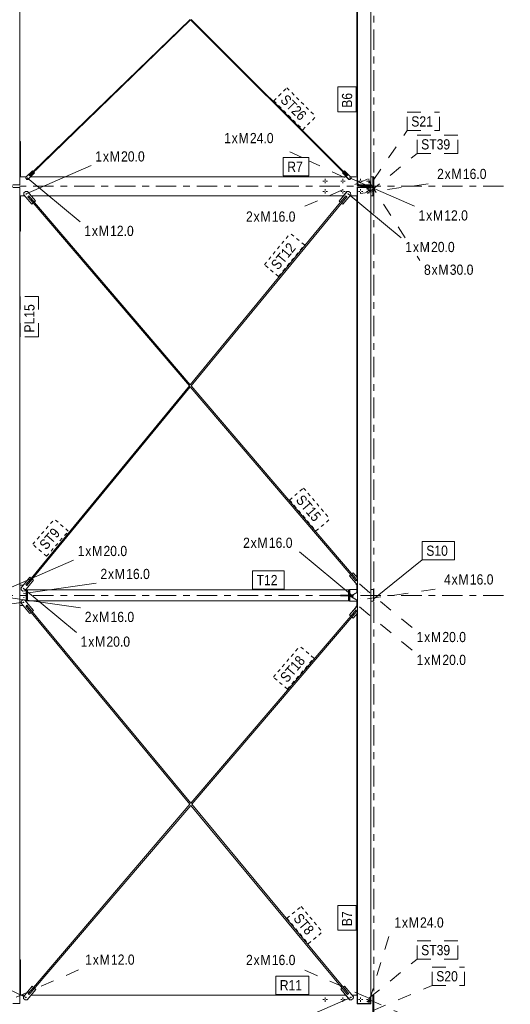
# Model space of a CAD drawing. Header units: millimetres. Extents: x -54 to 556, y -102 to 998.
# Tile 33 of 34: x 368 to 440, y 710 to 854. Entities that reach past the tile are written whole.
import ezdxf

# ---------------------------------------------------------------- set-up
doc = ezdxf.new("R2010")
doc.units = ezdxf.units.MM
for name, pattern in [('XKITLINE00', [0]), ('XKITLINE02', [4, 2, -2]), ('XKITLINE03', [6, 3, -1, 1, -1]), ('XKITLINE04', [3, 0.5, -0.5, 0.5, -0.5, 0.5, -0.5])]:
    doc.linetypes.add(name, pattern=pattern)
for name, color, linetype, lineweight in [('Element', 2, 'Continuous', 0), ('Spoina', 1, 'Continuous', 0), ('Znak elementu', 2, 'Continuous', 0), ('Znak śruby', 4, 'Continuous', 0), ('Śruba', 3, 'Continuous', 0)]:
    doc.layers.add(name, color=color, linetype=linetype, lineweight=lineweight)
doc.styles.add('ARIAL', font='ARIAL.TTF')

msp = doc.modelspace()

# ---------------------------------------------------------------- hatches: boundary and pattern name
at = {"layer": 'Śruba'}
for points in [[(369.07, 831.23), (369.07, 831.24), (369.07, 831.25), (369.07, 831.25), (369.08, 831.26), (369.08, 831.26), (369.08, 831.27), (369.09, 831.28), (369.09, 831.28), (369.1, 831.28), (369.11, 831.29), (369.11, 831.29), (369.12, 831.29), (369.12, 831.29), (369.13, 831.3), (369.14, 831.3), (369.14, 831.3), (369.15, 831.29), (369.16, 831.29), (369.16, 831.29), (369.17, 831.29), (369.18, 831.28), (369.18, 831.28), (369.19, 831.28), (369.19, 831.27), (369.2, 831.26), (369.2, 831.26), (369.2, 831.25), (369.21, 831.25), (369.21, 831.24), (369.21, 831.23), (369.21, 831.23), (369.21, 831.22), (369.21, 831.21), (369.21, 831.21), (369.2, 831.2), (369.2, 831.19), (369.2, 831.19), (369.19, 831.18), (369.19, 831.18), (369.18, 831.17), (369.18, 831.17), (369.17, 831.16), (369.16, 831.16), (369.16, 831.16), (369.15, 831.16), (369.14, 831.16), (369.14, 831.16), (369.13, 831.16), (369.12, 831.16), (369.12, 831.16), (369.11, 831.16), (369.11, 831.16), (369.1, 831.17), (369.09, 831.17), (369.09, 831.18), (369.08, 831.18), (369.08, 831.19), (369.08, 831.19), (369.07, 831.2), (369.07, 831.21), (369.07, 831.21), (369.07, 831.22), (369.07, 831.23)], [(416.34, 831.23), (416.34, 831.24), (416.35, 831.24), (416.35, 831.25), (416.35, 831.26), (416.35, 831.26), (416.36, 831.27), (416.36, 831.27), (416.37, 831.28), (416.37, 831.28), (416.38, 831.29), (416.39, 831.29), (416.39, 831.29), (416.4, 831.29), (416.41, 831.29), (416.41, 831.29), (416.42, 831.29), (416.43, 831.29), (416.43, 831.29), (416.44, 831.29), (416.45, 831.29), (416.45, 831.28), (416.46, 831.28), (416.46, 831.27), (416.47, 831.27), (416.47, 831.26), (416.47, 831.26), (416.48, 831.25), (416.48, 831.24), (416.48, 831.24), (416.48, 831.23), (416.48, 831.22), (416.48, 831.22), (416.48, 831.21), (416.48, 831.2), (416.48, 831.2), (416.47, 831.19), (416.47, 831.18), (416.47, 831.18), (416.46, 831.17), (416.46, 831.17), (416.45, 831.17), (416.45, 831.16), (416.44, 831.16), (416.43, 831.16), (416.43, 831.15), (416.42, 831.15), (416.41, 831.15), (416.41, 831.15), (416.4, 831.15), (416.39, 831.16), (416.39, 831.16), (416.38, 831.16), (416.37, 831.17), (416.37, 831.17), (416.36, 831.17), (416.36, 831.18), (416.35, 831.18), (416.35, 831.19), (416.35, 831.2), (416.35, 831.2), (416.34, 831.21), (416.34, 831.22), (416.34, 831.22)], [(368.89, 828.88), (368.9, 828.89), (368.9, 828.9), (368.9, 828.91), (368.91, 828.92), (368.91, 828.93), (368.92, 828.94), (368.93, 828.94), (368.93, 828.95), (368.94, 828.96), (368.95, 828.96), (368.96, 828.97), (368.97, 828.97), (368.98, 828.97), (368.99, 828.98), (369, 828.98), (369.01, 828.98), (369.03, 828.97), (369.04, 828.97), (369.05, 828.97), (369.06, 828.96), (369.06, 828.96), (369.07, 828.95), (369.08, 828.94), (369.09, 828.94), (369.09, 828.93), (369.1, 828.92), (369.11, 828.91), (369.11, 828.9), (369.11, 828.89), (369.11, 828.88), (369.11, 828.87), (369.11, 828.86), (369.11, 828.84), (369.11, 828.83), (369.11, 828.82), (369.1, 828.81), (369.09, 828.8), (369.09, 828.8), (369.08, 828.79), (369.07, 828.78), (369.06, 828.77), (369.06, 828.77), (369.05, 828.76), (369.04, 828.76), (369.03, 828.76), (369.01, 828.76), (369, 828.76), (368.99, 828.76), (368.98, 828.76), (368.97, 828.76), (368.96, 828.76), (368.95, 828.77), (368.94, 828.77), (368.93, 828.78), (368.93, 828.79), (368.92, 828.8), (368.91, 828.8), (368.91, 828.81), (368.9, 828.82), (368.9, 828.83), (368.9, 828.84), (368.89, 828.86), (368.89, 828.87)], [(416.11, 828.88), (416.11, 828.89), (416.12, 828.9), (416.12, 828.91), (416.12, 828.92), (416.13, 828.93), (416.14, 828.94), (416.14, 828.95), (416.15, 828.96), (416.16, 828.96), (416.17, 828.97), (416.18, 828.97), (416.19, 828.98), (416.2, 828.98), (416.21, 828.98), (416.22, 828.98), (416.23, 828.98), (416.24, 828.98), (416.25, 828.98), (416.26, 828.97), (416.27, 828.97), (416.28, 828.96), (416.29, 828.96), (416.3, 828.95), (416.31, 828.94), (416.31, 828.93), (416.32, 828.92), (416.32, 828.91), (416.33, 828.9), (416.33, 828.89), (416.33, 828.88), (416.33, 828.87), (416.33, 828.86), (416.33, 828.85), (416.33, 828.84), (416.32, 828.83), (416.32, 828.82), (416.31, 828.81), (416.31, 828.8), (416.3, 828.79), (416.29, 828.79), (416.28, 828.78), (416.27, 828.77), (416.26, 828.77), (416.25, 828.76), (416.24, 828.76), (416.23, 828.76), (416.22, 828.76), (416.21, 828.76), (416.2, 828.76), (416.19, 828.76), (416.18, 828.77), (416.17, 828.77), (416.16, 828.78), (416.15, 828.79), (416.14, 828.79), (416.14, 828.8), (416.13, 828.81), (416.12, 828.82), (416.12, 828.83), (416.12, 828.84), (416.11, 828.85), (416.11, 828.86), (416.11, 828.87)], [(368.49, 771.02), (368.49, 771.03), (368.5, 771.04), (368.5, 771.05), (368.5, 771.06), (368.51, 771.07), (368.52, 771.08), (368.52, 771.09), (368.53, 771.1), (368.54, 771.1), (368.55, 771.11), (368.56, 771.11), (368.57, 771.12), (368.58, 771.12), (368.59, 771.12), (368.6, 771.12), (368.61, 771.12), (368.62, 771.12), (368.63, 771.12), (368.64, 771.11), (368.65, 771.11), (368.66, 771.1), (368.67, 771.1), (368.68, 771.09), (368.69, 771.08), (368.69, 771.07), (368.7, 771.06), (368.7, 771.05), (368.71, 771.04), (368.71, 771.03), (368.71, 771.02), (368.71, 771.01), (368.71, 771), (368.71, 770.99), (368.71, 770.98), (368.7, 770.97), (368.7, 770.96), (368.69, 770.95), (368.69, 770.94), (368.68, 770.93), (368.67, 770.93), (368.66, 770.92), (368.65, 770.91), (368.64, 770.91), (368.63, 770.91), (368.62, 770.9), (368.61, 770.9), (368.6, 770.9), (368.59, 770.9), (368.58, 770.9), (368.57, 770.91), (368.56, 770.91), (368.55, 770.91), (368.54, 770.92), (368.53, 770.93), (368.52, 770.93), (368.52, 770.94), (368.51, 770.95), (368.5, 770.96), (368.5, 770.97), (368.5, 770.98), (368.49, 770.99), (368.49, 771), (368.49, 771.01)], [(368.56, 770.31), (368.56, 770.32), (368.56, 770.33), (368.57, 770.33), (368.57, 770.34), (368.57, 770.35), (368.58, 770.36), (368.59, 770.36), (368.59, 770.37), (368.6, 770.37), (368.61, 770.38), (368.61, 770.38), (368.62, 770.39), (368.63, 770.39), (368.64, 770.39), (368.65, 770.39), (368.66, 770.39), (368.67, 770.39), (368.67, 770.39), (368.68, 770.38), (368.69, 770.38), (368.7, 770.37), (368.71, 770.37), (368.71, 770.36), (368.72, 770.36), (368.72, 770.35), (368.73, 770.34), (368.73, 770.33), (368.73, 770.33), (368.74, 770.32), (368.74, 770.31), (368.74, 770.3), (368.74, 770.29), (368.74, 770.28), (368.73, 770.27), (368.73, 770.27), (368.73, 770.26), (368.72, 770.25), (368.72, 770.24), (368.71, 770.24), (368.71, 770.23), (368.7, 770.23), (368.69, 770.22), (368.68, 770.22), (368.67, 770.21), (368.67, 770.21), (368.66, 770.21), (368.65, 770.21), (368.64, 770.21), (368.63, 770.21), (368.62, 770.21), (368.61, 770.22), (368.61, 770.22), (368.6, 770.23), (368.59, 770.23), (368.59, 770.24), (368.58, 770.24), (368.57, 770.25), (368.57, 770.26), (368.57, 770.27), (368.56, 770.27), (368.56, 770.28), (368.56, 770.29), (368.56, 770.3)], [(368.56, 769.71), (368.56, 769.72), (368.56, 769.73), (368.57, 769.73), (368.57, 769.74), (368.57, 769.75), (368.58, 769.76), (368.59, 769.76), (368.59, 769.77), (368.6, 769.77), (368.61, 769.78), (368.61, 769.78), (368.62, 769.79), (368.63, 769.79), (368.64, 769.79), (368.65, 769.79), (368.66, 769.79), (368.67, 769.79), (368.67, 769.79), (368.68, 769.78), (368.69, 769.78), (368.7, 769.77), (368.71, 769.77), (368.71, 769.76), (368.72, 769.76), (368.72, 769.75), (368.73, 769.74), (368.73, 769.73), (368.73, 769.73), (368.74, 769.72), (368.74, 769.71), (368.74, 769.7), (368.74, 769.69), (368.74, 769.68), (368.73, 769.67), (368.73, 769.67), (368.73, 769.66), (368.72, 769.65), (368.72, 769.64), (368.71, 769.64), (368.71, 769.63), (368.7, 769.63), (368.69, 769.62), (368.68, 769.62), (368.67, 769.61), (368.67, 769.61), (368.66, 769.61), (368.65, 769.61), (368.64, 769.61), (368.63, 769.61), (368.62, 769.61), (368.61, 769.62), (368.61, 769.62), (368.6, 769.63), (368.59, 769.63), (368.59, 769.64), (368.58, 769.64), (368.57, 769.65), (368.57, 769.66), (368.57, 769.67), (368.56, 769.67), (368.56, 769.68), (368.56, 769.69), (368.56, 769.7)], [(416.74, 770.06), (416.93, 770.06), (416.93, 769.94), (416.74, 769.94)], [(416.74, 769.94), (416.93, 769.94), (416.93, 769.82), (416.74, 769.82)], [(416.76, 770.06), (416.94, 770.06), (416.94, 769.94), (416.76, 769.94)], [(416.76, 769.94), (416.94, 769.94), (416.94, 769.82), (416.76, 769.82)], [(368.49, 769), (368.49, 769.01), (368.49, 769.02), (368.5, 769.03), (368.5, 769.04), (368.51, 769.05), (368.51, 769.06), (368.52, 769.07), (368.53, 769.07), (368.54, 769.08), (368.55, 769.09), (368.56, 769.09), (368.57, 769.09), (368.58, 769.1), (368.59, 769.1), (368.6, 769.1), (368.61, 769.1), (368.62, 769.1), (368.63, 769.09), (368.64, 769.09), (368.65, 769.09), (368.66, 769.08), (368.67, 769.07), (368.68, 769.07), (368.68, 769.06), (368.69, 769.05), (368.7, 769.04), (368.7, 769.03), (368.7, 769.02), (368.71, 769.01), (368.71, 769), (368.71, 768.99), (368.71, 768.98), (368.71, 768.97), (368.7, 768.96), (368.7, 768.95), (368.7, 768.94), (368.69, 768.93), (368.68, 768.92), (368.68, 768.91), (368.67, 768.9), (368.66, 768.9), (368.65, 768.89), (368.64, 768.89), (368.63, 768.88), (368.62, 768.88), (368.61, 768.88), (368.6, 768.88), (368.59, 768.88), (368.58, 768.88), (368.57, 768.88), (368.56, 768.89), (368.55, 768.89), (368.54, 768.9), (368.53, 768.9), (368.52, 768.91), (368.51, 768.92), (368.51, 768.93), (368.5, 768.94), (368.5, 768.95), (368.49, 768.96), (368.49, 768.97), (368.49, 768.98), (368.49, 768.99)], [(368.83, 711.07), (368.83, 711.08), (368.83, 711.09), (368.84, 711.1), (368.84, 711.11), (368.85, 711.12), (368.85, 711.13), (368.86, 711.14), (368.87, 711.14), (368.88, 711.15), (368.89, 711.15), (368.9, 711.16), (368.91, 711.16), (368.92, 711.17), (368.93, 711.17), (368.94, 711.17), (368.95, 711.17), (368.96, 711.17), (368.97, 711.16), (368.98, 711.16), (368.99, 711.15), (369, 711.15), (369.01, 711.14), (369.02, 711.14), (369.02, 711.13), (369.03, 711.12), (369.04, 711.11), (369.04, 711.1), (369.04, 711.09), (369.05, 711.08), (369.05, 711.07), (369.05, 711.06), (369.05, 711.05), (369.05, 711.04), (369.04, 711.03), (369.04, 711.02), (369.04, 711.01), (369.03, 711), (369.02, 710.99), (369.02, 710.98), (369.01, 710.97), (369, 710.97), (368.99, 710.96), (368.98, 710.96), (368.97, 710.95), (368.96, 710.95), (368.95, 710.95), (368.94, 710.95), (368.93, 710.95), (368.92, 710.95), (368.91, 710.95), (368.9, 710.96), (368.89, 710.96), (368.88, 710.97), (368.87, 710.97), (368.86, 710.98), (368.85, 710.99), (368.85, 711), (368.84, 711.01), (368.84, 711.02), (368.83, 711.03), (368.83, 711.04), (368.83, 711.05), (368.83, 711.06)], [(416.5, 711.06), (416.5, 711.08), (416.51, 711.09), (416.51, 711.1), (416.51, 711.11), (416.52, 711.11), (416.53, 711.12), (416.53, 711.13), (416.54, 711.14), (416.55, 711.15), (416.56, 711.15), (416.57, 711.16), (416.58, 711.16), (416.59, 711.16), (416.6, 711.16), (416.61, 711.16), (416.62, 711.16), (416.63, 711.16), (416.64, 711.16), (416.65, 711.16), (416.66, 711.15), (416.67, 711.15), (416.68, 711.14), (416.69, 711.13), (416.7, 711.12), (416.7, 711.11), (416.71, 711.11), (416.71, 711.1), (416.72, 711.09), (416.72, 711.08), (416.72, 711.06), (416.72, 711.05), (416.72, 711.04), (416.72, 711.03), (416.72, 711.02), (416.71, 711.01), (416.71, 711), (416.7, 710.99), (416.7, 710.98), (416.69, 710.98), (416.68, 710.97), (416.67, 710.96), (416.66, 710.96), (416.65, 710.95), (416.64, 710.95), (416.63, 710.95), (416.62, 710.94), (416.61, 710.94), (416.6, 710.94), (416.59, 710.95), (416.58, 710.95), (416.57, 710.95), (416.56, 710.96), (416.55, 710.96), (416.54, 710.97), (416.53, 710.98), (416.53, 710.98), (416.52, 710.99), (416.51, 711), (416.51, 711.01), (416.51, 711.02), (416.5, 711.03), (416.5, 711.04), (416.5, 711.05)]]:
    msp.add_hatch(color=256, dxfattribs=at).paths.add_polyline_path(points, flags=17)

# ---------------------------------------------------------------- linework, layer by layer
at = {"layer": 'Element', "linetype": 'XKITLINE00', "lineweight": 0}
for p, q in [((368.03, 830.18), (368.03, 937.9)), ((417.56, 830.18), (417.56, 937.9)), ((417.56, 830.18), (417.56, 937.9)), ((419.56, 830.18), (419.56, 937.9)), ((417.5, 831.5), (417.5, 877.81)), ((417.51, 831.5), (417.51, 877.81)), ((369.5, 831.5), (393.11, 854.38)), ((369.99, 832.14), (393.02, 854.46)), ((393.11, 854.38), (415.48, 832.06)), ((393.19, 854.46), (416.13, 831.58)), ((368.03, 836.79), (368.05, 836.79)), ((368.03, 836.73), (368.05, 836.73)), ((368.03, 836.58), (368.16, 836.58)), ((368.05, 836.79), (368.05, 836.73)), ((368.16, 836.58), (368.16, 831.4)), ((368.92, 831.31), (369.89, 832.25)), ((368.92, 831.31), (369.89, 832.25)), ((370.18, 831.94), (369.21, 831.01)), ((369.99, 832.14), (369.42, 831.58)), ((369.42, 831.58), (369.5, 831.5)), ((369.44, 831.56), (369.46, 831.54)), ((369.5, 831.5), (370.08, 832.05)), ((369.89, 832.25), (369.89, 832.25)), ((369.89, 832.25), (369.99, 832.14)), ((370.08, 832.05), (370.08, 832.05)), ((370.08, 832.05), (370.18, 831.94)), ((415.38, 831.96), (415.48, 832.06)), ((415.38, 831.96), (415.49, 832.06)), ((416.33, 831), (415.38, 831.96)), ((415.38, 831.96), (415.38, 831.96)), ((416.34, 831), (415.38, 831.96)), ((415.48, 832.06), (415.49, 832.06)), ((415.49, 832.06), (416.05, 831.5)), ((415.57, 832.15), (415.67, 832.25)), ((415.57, 832.15), (415.68, 832.25)), ((415.57, 832.15), (415.57, 832.15)), ((416.14, 831.58), (415.57, 832.15)), ((415.67, 832.25), (415.68, 832.25)), ((415.68, 832.25), (416.63, 831.3)), ((416.09, 831.54), (416.12, 831.57)), ((416.11, 831.56), (416.14, 831.58)), ((416.12, 831.57), (416.13, 831.58)), ((416.13, 831.58), (416.14, 831.58)), ((417.51, 831.5), (417.51, 831.58)), ((417.51, 831.58), (417.56, 831.58)), ((367.03, 830.18), (368.03, 830.18)), ((368.03, 831.4), (369.01, 831.4)), ((368.92, 831.31), (368.91, 831.17)), ((368.91, 831.17), (369.07, 831.01)), ((368.91, 831.17), (368.92, 831.17)), ((368.92, 831.31), (368.92, 831.31)), ((368.92, 831.17), (368.92, 831.31)), ((369.07, 831.01), (368.92, 831.17)), ((369.07, 831.01), (369.07, 831.01)), ((369.21, 831.01), (369.07, 831.01)), ((369.46, 831.54), (369.48, 831.52)), ((369.62, 831.4), (415.93, 831.4)), ((416.05, 831.5), (416.08, 831.52)), ((416.05, 831.5), (416.06, 831.51)), ((416.06, 831.51), (416.09, 831.54)), ((416.33, 831), (416.34, 831)), ((416.48, 831), (416.34, 831)), ((416.63, 831.16), (416.48, 831)), ((416.53, 831.4), (417.53, 831.4)), ((416.63, 831.3), (416.63, 831.16)), ((417.51, 831.5), (417.5, 831.5)), ((417.51, 831.5), (417.51, 831.5)), ((417.51, 831.5), (417.53, 831.5)), ((417.53, 831.5), (417.53, 830.18)), ((417.54, 831.5), (417.53, 831.5)), ((417.53, 830.18), (417.53, 830.1)), ((417.53, 830.18), (417.56, 830.18)), ((417.53, 830.18), (417.54, 830.18)), ((417.54, 831.5), (417.56, 831.5)), ((417.54, 830.18), (417.54, 831.5)), ((417.54, 831.5), (417.54, 831.5)), ((417.56, 830.18), (417.56, 830.18)), ((417.56, 830.18), (419.56, 830.18)), ((417.56, 830.18), (417.56, 830.1)), ((419.56, 831.4), (419.84, 831.4)), ((419.56, 830.1), (419.56, 830.18)), ((419.84, 828.6), (419.84, 831.4)), ((420, 831.4), (419.84, 831.4)), ((420, 828.6), (420, 831.4)), ((367.03, 829.82), (368.03, 829.82)), ((368.03, 710.18), (368.03, 829.82)), ((368.66, 829.03), (368.64, 828.75)), ((368.64, 828.75), (368.66, 829.03)), ((368.64, 828.75), (369.8, 827.38)), ((368.64, 828.75), (368.64, 828.75)), ((369.81, 827.38), (368.64, 828.75)), ((368.89, 829.23), (368.66, 829.03)), ((368.66, 829.03), (368.89, 829.23)), ((368.66, 829.03), (368.66, 829.03)), ((368.89, 829.23), (368.89, 829.23)), ((368.89, 829.23), (369.17, 829.21)), ((369.17, 829.21), (370.34, 827.84)), ((416.04, 829.21), (414.9, 827.82)), ((414.9, 827.82), (416.05, 829.21)), ((416.59, 828.76), (415.44, 827.37)), ((416.32, 829.24), (416.04, 829.21)), ((416.04, 829.21), (416.05, 829.21)), ((416.05, 829.21), (416.33, 829.24)), ((416.32, 829.24), (416.32, 829.24)), ((416.32, 829.24), (416.33, 829.24)), ((416.33, 829.24), (416.56, 829.05)), ((416.56, 829.05), (416.59, 828.76)), ((417.53, 830.1), (419.56, 830.1)), ((417.53, 829.9), (417.53, 829.82)), ((417.53, 829.9), (419.56, 829.9)), ((417.53, 829.82), (417.56, 829.82)), ((417.54, 829.82), (417.53, 829.82)), ((417.53, 829.82), (417.53, 828.5)), ((417.54, 828.5), (417.54, 829.82)), ((417.56, 829.82), (417.56, 829.9)), ((417.56, 710.18), (417.56, 829.82)), ((417.56, 770.48), (417.56, 829.82)), ((419.56, 829.82), (417.56, 829.82)), ((419.56, 829.9), (419.56, 829.82)), ((419.56, 710.18), (419.56, 829.82)), ((368.03, 828.6), (368.77, 828.6)), ((368.16, 828.6), (368.16, 823.42)), ((369.22, 828.46), (369.25, 828.49)), ((369.22, 828.46), (370, 827.55)), ((369.26, 828.49), (369.25, 828.49)), ((369.26, 828.49), (369.37, 828.59)), ((369.29, 828.52), (369.26, 828.49)), ((369.33, 828.56), (369.29, 828.52)), ((369.34, 828.56), (369.33, 828.56)), ((370.15, 827.68), (369.37, 828.59)), ((393.05, 800.88), (369.37, 828.59)), ((369.69, 828.6), (415.54, 828.6)), ((369.8, 827.38), (369.81, 827.38)), ((370, 827.55), (369.81, 827.38)), ((392.92, 800.72), (370, 827.55)), ((370.34, 827.84), (370.15, 827.68)), ((370.15, 827.68), (370.15, 827.68)), ((393.05, 800.88), (415.09, 827.66)), ((393.18, 800.72), (416.01, 828.46)), ((414.9, 827.82), (415.09, 827.66)), ((414.9, 827.82), (414.9, 827.82)), ((415.1, 827.66), (414.9, 827.82)), ((415.09, 827.66), (415.1, 827.66)), ((415.86, 828.59), (415.1, 827.66)), ((415.25, 827.53), (416.01, 828.46)), ((415.25, 827.53), (415.44, 827.37)), ((415.25, 827.53), (415.25, 827.53)), ((415.44, 827.37), (415.25, 827.53)), ((415.44, 827.37), (415.44, 827.37)), ((415.87, 828.58), (415.86, 828.59)), ((415.86, 828.59), (415.89, 828.56)), ((415.89, 828.56), (415.87, 828.58)), ((415.93, 828.52), (415.89, 828.56)), ((415.97, 828.49), (415.93, 828.52)), ((416, 828.47), (415.97, 828.49)), ((415.98, 828.49), (416.01, 828.46)), ((416.01, 828.46), (416, 828.47)), ((416.01, 828.46), (416.01, 828.46)), ((416.45, 828.6), (417.53, 828.6)), ((417.5, 828.5), (417.51, 828.5)), ((417.5, 772.65), (417.5, 828.5)), ((417.51, 828.46), (417.51, 828.54)), ((417.51, 828.54), (417.53, 828.54)), ((417.51, 828.5), (417.51, 828.5)), ((417.51, 772.64), (417.51, 828.5)), ((417.56, 828.46), (417.51, 828.46)), ((417.53, 828.5), (417.54, 828.5)), ((417.54, 828.54), (417.56, 828.54)), ((417.54, 828.5), (417.54, 828.5)), ((419.56, 828.6), (419.84, 828.6)), ((419.84, 828.6), (420, 828.6)), ((368.16, 823.42), (368.03, 823.42)), ((368.03, 823.27), (368.05, 823.27)), ((368.03, 823.21), (368.05, 823.21)), ((368.05, 823.27), (368.05, 823.21)), ((369.09, 771.45), (393.05, 800.57)), ((369.7, 772.5), (392.92, 800.72)), ((416.59, 773.02), (393.05, 800.57)), ((417.53, 772.24), (393.18, 800.72)), ((368.23, 771.12), (369.5, 772.66)), ((368.24, 771.12), (369.51, 772.66)), ((369.7, 772.5), (368.94, 771.58)), ((369.09, 771.45), (369.85, 772.38)), ((369.5, 772.66), (369.51, 772.66)), ((369.51, 772.66), (369.7, 772.5)), ((369.85, 772.38), (369.85, 772.38)), ((369.85, 772.38), (370.05, 772.22)), ((416.4, 772.86), (416.59, 773.02)), ((417.56, 771.5), (416.4, 772.86)), ((416.4, 772.86), (416.41, 772.86)), ((416.41, 772.86), (416.6, 773.02)), ((417.56, 771.51), (416.41, 772.86)), ((416.59, 773.02), (416.6, 773.02)), ((416.6, 773.02), (417.38, 772.11)), ((416.74, 773.15), (416.93, 773.31)), ((416.75, 773.15), (416.94, 773.31)), ((416.75, 773.15), (416.75, 773.15)), ((417.53, 772.24), (416.75, 773.15)), ((416.93, 773.31), (416.94, 773.31)), ((416.94, 773.31), (417.56, 772.58)), ((368.03, 771.5), (368.55, 771.5)), ((368.23, 771.12), (368.26, 770.84)), ((368.23, 771.12), (368.24, 771.12)), ((368.26, 770.84), (368.24, 771.12)), ((370.05, 772.22), (368.78, 770.67)), ((368.94, 771.58), (368.97, 771.55)), ((368.97, 771.55), (368.97, 771.55)), ((368.97, 771.55), (369.01, 771.51)), ((368.97, 771.55), (369.09, 771.45)), ((369, 769.05), (369, 770.94)), ((369.01, 771.51), (369.05, 771.48)), ((369.05, 771.48), (369.06, 771.48)), ((417.33, 771.68), (417.37, 771.72)), ((417.56, 771.42), (417.33, 771.68)), ((417.33, 771.68), (417.34, 771.68)), ((417.34, 771.68), (417.38, 771.72)), ((417.34, 771.68), (417.56, 771.42)), ((417.37, 772.11), (417.38, 772.11)), ((417.38, 772.11), (417.41, 772.14)), ((417.38, 772.11), (417.41, 772.13)), ((417.41, 772.14), (417.45, 772.17)), ((417.45, 772.17), (417.49, 772.2)), ((417.49, 772.21), (417.53, 772.24)), ((417.49, 772.2), (417.52, 772.23)), ((417.5, 770.45), (417.5, 771.48)), ((417.51, 770.45), (417.51, 771.48)), ((417.52, 772.23), (417.53, 772.24)), ((417.53, 772.24), (417.53, 772.24)), ((368.26, 770.84), (368.49, 770.64)), ((368.26, 770.84), (368.26, 770.84)), ((368.49, 770.64), (368.26, 770.84)), ((368.78, 770.67), (368.49, 770.64)), ((368.49, 770.64), (368.49, 770.64)), ((369, 770.78), (369.09, 770.78)), ((369.07, 770.78), (369.07, 770.8)), ((369.07, 770.8), (369.09, 770.8)), ((369.09, 770.78), (369.09, 770.8)), ((369.09, 770.8), (369.09, 769.2)), ((369.09, 770.8), (369.16, 770.8)), ((369.12, 769.2), (369.12, 770.8)), ((369.16, 770.8), (369.16, 769.2)), ((369.16, 770.8), (369.16, 769.2)), ((369.16, 770.8), (416.28, 770.8)), ((416.28, 770.06), (415.08, 770.06)), ((415.08, 770.06), (415.08, 769.94)), ((415.08, 769.94), (416.28, 769.94)), ((416.28, 770.8), (416.28, 770.06)), ((416.32, 770.8), (416.28, 770.8)), ((416.28, 770.06), (416.28, 770.8)), ((416.32, 770.06), (416.28, 770.06)), ((416.28, 769.94), (416.28, 769.2)), ((416.32, 769.94), (416.28, 769.94)), ((416.28, 769.2), (416.28, 769.94)), ((416.32, 770.06), (416.32, 770.8)), ((416.32, 770.06), (416.83, 770.06)), ((416.32, 769.2), (416.32, 769.94)), ((416.32, 769.94), (416.52, 769.94)), ((416.4, 770.06), (416.4, 770.85)), ((416.4, 770.85), (416.45, 770.85)), ((416.4, 769.15), (416.4, 769.94)), ((416.45, 770.06), (416.45, 770.85)), ((416.45, 770.06), (416.45, 770.85)), ((417.5, 770.85), (416.45, 770.85)), ((416.45, 769.15), (416.45, 769.94)), ((416.45, 769.15), (416.45, 769.94)), ((416.47, 769.82), (416.47, 769.94)), ((416.63, 769.82), (416.47, 769.82)), ((416.52, 769.94), (416.63, 769.94)), ((416.53, 769.88), (416.52, 769.88)), ((416.52, 769.88), (416.53, 769.88)), ((416.52, 769.88), (416.53, 769.88)), ((417.56, 770.48), (416.53, 769.88)), ((416.53, 769.88), (416.53, 769.94)), ((417.56, 769.28), (416.53, 769.88)), ((416.53, 769.82), (416.53, 769.88)), ((416.63, 769.94), (417.56, 770.48)), ((416.63, 769.82), (417.56, 769.28)), ((417.56, 769.28), (417.56, 770.48)), ((417.56, 770.48), (417.56, 770.48)), ((419.95, 770.85), (419.56, 770.85)), ((419.95, 770.85), (420, 770.85)), ((419.95, 769.15), (419.95, 770.85)), ((420, 770.85), (420, 769.15)), ((368.03, 768.5), (368.54, 768.5)), ((368.26, 769.16), (368.23, 768.88)), ((368.23, 768.88), (368.26, 769.16)), ((368.23, 768.88), (369.5, 767.34)), ((368.23, 768.88), (368.23, 768.88)), ((369.51, 767.34), (368.23, 768.88)), ((368.49, 769.35), (368.26, 769.16)), ((368.26, 769.16), (368.49, 769.35)), ((368.26, 769.16), (368.26, 769.16)), ((368.49, 769.35), (368.49, 769.35)), ((368.49, 769.35), (368.77, 769.33)), ((368.77, 769.33), (370.05, 767.79)), ((368.94, 768.42), (368.97, 768.45)), ((368.94, 768.42), (369.7, 767.5)), ((368.97, 768.45), (369.09, 768.55)), ((369.01, 768.49), (368.97, 768.45)), ((368.97, 768.45), (368.97, 768.45)), ((369, 769.22), (369.09, 769.22)), ((369.05, 768.52), (369.01, 768.49)), ((369.06, 768.52), (369.05, 768.52)), ((369.07, 769.2), (369.07, 769.22)), ((369.09, 769.2), (369.07, 769.2)), ((369.09, 769.2), (369.09, 769.22)), ((369.09, 769.2), (369.16, 769.2)), ((393.14, 739.53), (369.09, 768.55)), ((369.86, 767.63), (369.09, 768.55)), ((369.16, 769.2), (416.28, 769.2)), ((416.32, 769.2), (416.28, 769.2)), ((416.45, 769.15), (416.4, 769.15)), ((417.56, 768.5), (416.4, 767.14)), ((416.41, 767.14), (417.56, 768.49)), ((417.5, 769.15), (416.45, 769.15)), ((417.33, 768.32), (417.56, 768.58)), ((417.37, 768.28), (417.33, 768.32)), ((417.33, 768.32), (417.34, 768.32)), ((417.34, 768.32), (417.56, 768.58)), ((417.34, 768.32), (417.38, 768.28)), ((417.5, 768.52), (417.5, 769.31)), ((417.51, 768.52), (417.51, 769.31)), ((417.56, 710.18), (417.56, 769.28)), ((417.56, 769.28), (417.56, 769.28)), ((419.56, 769.15), (419.95, 769.15)), ((420, 769.15), (419.95, 769.15)), ((369.5, 767.34), (369.51, 767.34)), ((369.7, 767.5), (369.51, 767.34)), ((393.01, 739.38), (369.7, 767.5)), ((369.85, 767.63), (369.86, 767.63)), ((370.05, 767.79), (369.86, 767.63)), ((393.14, 739.53), (416.59, 766.98)), ((393.27, 739.38), (417.53, 767.76)), ((416.4, 767.14), (416.59, 766.98)), ((416.4, 767.14), (416.41, 767.14)), ((416.6, 766.98), (416.41, 767.14)), ((416.59, 766.98), (416.6, 766.98)), ((417.38, 767.89), (416.6, 766.98)), ((416.74, 766.85), (416.93, 766.69)), ((416.75, 766.85), (417.53, 767.76)), ((416.75, 766.85), (416.75, 766.85)), ((416.94, 766.69), (416.75, 766.85)), ((416.93, 766.69), (416.94, 766.69)), ((417.56, 767.42), (416.94, 766.69)), ((417.38, 767.89), (417.37, 767.89)), ((417.41, 767.86), (417.38, 767.89)), ((417.38, 767.89), (417.41, 767.87)), ((417.45, 767.83), (417.41, 767.86)), ((417.49, 767.8), (417.45, 767.83)), ((417.52, 767.77), (417.49, 767.8)), ((417.49, 767.79), (417.53, 767.76)), ((417.5, 711.5), (417.5, 767.35)), ((417.51, 711.5), (417.51, 767.36)), ((417.53, 767.76), (417.52, 767.77)), ((417.53, 767.76), (417.53, 767.76)), ((369.44, 711.49), (393.14, 739.22)), ((370.06, 712.53), (393.01, 739.38)), ((415.35, 712.41), (393.13, 739.22)), ((416.27, 711.62), (393.27, 739.38)), ((368.03, 716.79), (368.05, 716.79)), ((368.03, 716.73), (368.05, 716.73)), ((368.03, 716.58), (368.16, 716.58)), ((368.05, 716.79), (368.05, 716.73)), ((368.16, 716.58), (368.16, 711.4)), ((368.57, 711.17), (369.87, 712.69)), ((368.58, 711.17), (369.87, 712.69)), ((370.41, 712.24), (369.11, 710.72)), ((370.06, 712.53), (369.28, 711.62)), ((369.44, 711.49), (370.22, 712.4)), ((369.87, 712.69), (369.87, 712.69)), ((369.87, 712.69), (370.06, 712.53)), ((370.21, 712.4), (370.22, 712.4)), ((370.22, 712.4), (370.41, 712.24)), ((415.16, 712.25), (415.35, 712.41)), ((415.16, 712.25), (415.35, 712.41)), ((416.43, 710.71), (415.16, 712.25)), ((415.16, 712.25), (415.16, 712.25)), ((416.44, 710.71), (415.16, 712.25)), ((415.35, 712.41), (415.35, 712.41)), ((415.35, 712.41), (416.12, 711.49)), ((415.5, 712.54), (415.7, 712.7)), ((415.51, 712.54), (415.7, 712.7)), ((415.51, 712.54), (415.51, 712.54)), ((416.27, 711.62), (415.51, 712.54)), ((415.7, 712.7), (415.7, 712.7)), ((415.7, 712.7), (416.98, 711.16)), ((368.03, 711.4), (368.77, 711.4)), ((368.57, 711.17), (368.59, 710.89)), ((368.57, 711.17), (368.58, 711.17)), ((368.6, 710.89), (368.58, 711.17)), ((368.59, 710.89), (368.82, 710.69)), ((368.59, 710.89), (368.6, 710.89)), ((368.83, 710.69), (368.6, 710.89)), ((368.82, 710.69), (368.83, 710.69)), ((369.11, 710.72), (368.83, 710.69)), ((369.28, 711.62), (369.32, 711.59)), ((369.32, 711.59), (369.32, 711.59)), ((369.32, 711.59), (369.36, 711.55)), ((369.32, 711.59), (369.44, 711.49)), ((369.36, 711.55), (369.4, 711.52)), ((369.4, 711.52), (369.4, 711.52)), ((369.69, 711.4), (415.87, 711.4)), ((416.12, 711.49), (416.15, 711.52)), ((416.12, 711.49), (416.13, 711.5)), ((416.13, 711.5), (416.16, 711.52)), ((416.16, 711.52), (416.2, 711.55)), ((416.2, 711.55), (416.23, 711.58)), ((416.23, 711.58), (416.26, 711.61)), ((416.24, 711.59), (416.27, 711.62)), ((416.26, 711.61), (416.27, 711.62)), ((416.27, 711.62), (416.27, 711.62)), ((416.71, 710.69), (416.43, 710.71)), ((416.43, 710.71), (416.44, 710.71)), ((416.72, 710.69), (416.44, 710.71)), ((416.71, 710.69), (416.71, 710.69)), ((416.71, 710.69), (416.72, 710.69)), ((416.95, 710.88), (416.72, 710.69)), ((416.78, 711.4), (417.53, 711.4)), ((416.98, 711.16), (416.95, 710.88)), ((417.51, 711.5), (417.5, 711.5)), ((417.51, 711.5), (417.51, 711.58)), ((417.51, 711.58), (417.56, 711.58)), ((417.51, 711.5), (417.51, 711.5)), ((417.51, 711.5), (417.53, 711.5)), ((417.53, 711.5), (417.53, 710.18)), ((417.54, 711.5), (417.53, 711.5)), ((417.54, 711.5), (417.56, 711.5)), ((417.54, 710.18), (417.54, 711.5)), ((417.54, 711.5), (417.54, 711.5)), ((419.56, 711.4), (419.84, 711.4)), ((419.84, 708.6), (419.84, 711.4)), ((420, 711.4), (419.84, 711.4)), ((420, 708.6), (420, 711.4)), ((367.03, 710.18), (368.03, 710.18)), ((417.53, 710.18), (417.53, 710.1)), ((417.53, 710.18), (417.56, 710.18)), ((417.53, 710.18), (417.54, 710.18)), ((417.53, 710.1), (419.56, 710.1)), ((417.56, 710.18), (417.56, 710.18)), ((417.56, 710.18), (419.56, 710.18)), ((417.56, 710.18), (417.56, 710.1)), ((419.56, 710.1), (419.56, 710.18))]:
    msp.add_line(p, q, dxfattribs=at)
at = {"layer": 'Spoina', "linetype": 'XKITLINE03', "lineweight": 0}
for p, q in [((420, -20), (420, 960)), ((-20, 830), (440, 830)), ((-20, 770), (440, 770))]:
    msp.add_line(p, q, dxfattribs=at)
at = {"layer": 'Znak elementu', "linetype": 'XKITLINE04', "lineweight": 0}
for p, q in [((405.31, 842.52), (407.22, 844.43)), ((407.22, 844.43), (411.46, 840.2)), ((405.31, 842.52), (409.55, 838.29)), ((409.55, 838.29), (411.46, 840.2)), ((403.92, 818.49), (407.72, 823.11)), ((409.8, 821.39), (407.72, 823.11)), ((406, 816.77), (409.8, 821.39)), ((406, 816.77), (403.92, 818.49)), ((407.61, 783.99), (409.66, 785.75)), ((409.66, 785.75), (413.55, 781.2)), ((407.61, 783.99), (411.49, 779.45)), ((369.94, 777.5), (373.12, 781.19)), ((375.16, 779.42), (373.12, 781.19)), ((411.49, 779.45), (413.55, 781.2)), ((371.98, 775.74), (375.16, 779.42)), ((371.98, 775.74), (369.94, 777.5)), ((405.25, 758.02), (409.14, 762.57)), ((411.19, 760.81), (409.14, 762.57)), ((407.3, 756.27), (411.19, 760.81)), ((407.3, 756.27), (405.25, 758.02)), ((407.24, 722.67), (409.32, 724.39)), ((409.32, 724.39), (412.43, 720.64)), ((407.24, 722.67), (410.35, 718.92)), ((410.35, 718.92), (412.43, 720.64))]:
    msp.add_line(p, q, dxfattribs=at)
at = {"layer": 'Znak elementu', "linetype": 'XKITLINE00', "lineweight": 0}
for p, q in [((414.7, 840.9), (414.7, 844.55)), ((417.4, 844.55), (414.7, 844.55)), ((417.4, 840.9), (417.4, 844.55)), ((417.4, 840.9), (414.7, 840.9)), ((406.68, 834.2), (410.44, 834.2)), ((406.68, 831.5), (406.68, 834.2)), ((410.44, 831.5), (410.44, 834.2)), ((406.68, 831.5), (410.44, 831.5)), ((427.07, 777.91), (431.83, 777.91)), ((427.07, 775.21), (427.07, 777.91)), ((431.83, 775.21), (431.83, 777.91)), ((420, 769.49), (427.07, 775.21)), ((427.07, 775.21), (431.83, 775.21)), ((402.18, 773.6), (406.82, 773.6)), ((402.18, 770.9), (402.18, 773.6)), ((406.82, 770.9), (406.82, 773.6)), ((402.18, 770.9), (406.82, 770.9)), ((414.7, 720.9), (414.7, 724.54)), ((417.4, 724.54), (414.7, 724.54)), ((417.4, 720.9), (417.4, 724.54)), ((417.4, 720.9), (414.7, 720.9)), ((405.58, 714.2), (410.44, 714.2)), ((405.58, 711.5), (405.58, 714.2)), ((410.44, 711.5), (410.44, 714.2)), ((405.58, 711.5), (410.44, 711.5))]:
    msp.add_line(p, q, dxfattribs=at)
at = {"layer": 'Znak elementu', "linetype": 'XKITLINE02', "lineweight": 0}
for p, q in [((424.87, 840.85), (429.63, 840.85)), ((424.87, 838.15), (424.87, 840.85)), ((429.63, 838.15), (429.63, 840.85)), ((419.87, 830.84), (424.87, 838.15)), ((424.87, 838.15), (429.63, 838.15)), ((426.32, 837.49), (432.3, 837.49)), ((426.32, 834.79), (426.32, 837.49)), ((432.3, 834.79), (432.3, 837.49)), ((419.25, 829.07), (426.32, 834.79)), ((426.32, 834.79), (432.3, 834.79)), ((368.1, 807.94), (368.1, 813.81)), ((370.8, 813.81), (368.1, 813.81)), ((370.8, 807.94), (370.8, 813.81)), ((370.8, 807.94), (368.1, 807.94)), ((426.32, 719.35), (432.3, 719.35)), ((426.32, 716.65), (426.32, 719.35)), ((432.3, 716.65), (432.3, 719.35)), ((419.25, 710.93), (426.32, 716.65)), ((426.32, 716.65), (432.3, 716.65)), ((428.53, 715.51), (433.29, 715.51)), ((428.53, 712.81), (428.53, 715.51)), ((433.29, 712.81), (433.29, 715.51)), ((419.87, 709.16), (428.53, 712.81)), ((428.53, 712.81), (433.29, 712.81))]:
    msp.add_line(p, q, dxfattribs=at)
at = {"layer": 'Znak śruby', "linetype": 'XKITLINE02', "lineweight": 0}
for p, q in [((409.47, 834.2), (406.29, 835.71)), ((419.28, 829.56), (410.44, 833.74)), ((419.03, 831.05), (409.51, 826.9)), ((418.03, 828.95), (428.66, 830.45)), ((419.24, 830.75), (424.59, 822.44)), ((426.33, 819.74), (426.74, 819.11)), ((417.87, 771.68), (425.65, 765.25)), ((419.05, 769.5), (429.68, 771)), ((417.87, 768.32), (425.65, 761.9)), ((419.28, 710.44), (422.39, 720.69)), ((367.51, 711.1), (377.04, 715.25)), ((419.03, 711.05), (409.51, 715.2)), ((419.24, 710.75), (428.77, 706.6))]:
    msp.add_line(p, q, dxfattribs=at)
at = {"layer": 'Znak śruby', "linetype": 'XKITLINE00', "lineweight": 0}
for p, q in [((369, 828.87), (378.52, 833.02)), ((369.13, 831.23), (376.91, 824.8)), ((416.41, 831.22), (425.93, 827.07)), ((416.22, 828.87), (423.99, 822.44)), ((416.85, 769.94), (409.07, 776.37)), ((366.41, 771.02), (375.94, 775.17)), ((368.6, 771.01), (376.37, 764.58)), ((368.64, 770.3), (379.27, 771.8)), ((366.35, 769.7), (376.97, 768.2)), ((368.59, 768.99), (357.97, 767.49)), ((368.93, 711.06), (362.56, 714.07)), ((416.61, 711.05), (407.08, 706.9))]:
    msp.add_line(p, q, dxfattribs=at)
at = {"layer": 'Śruba', "linetype": 'XKITLINE00', "lineweight": 0}
for p, q in [((369.14, 831.23), (369.13, 831.23)), ((412.52, 830.75), (412.73, 830.75)), ((412.84, 831.07), (412.84, 830.86)), ((412.84, 830.43), (412.84, 830.64)), ((413.16, 830.75), (412.95, 830.75)), ((415.12, 830.75), (415.33, 830.75)), ((415.44, 831.07), (415.44, 830.86)), ((415.44, 830.43), (415.44, 830.64)), ((415.76, 830.75), (415.55, 830.75)), ((416.42, 831.22), (416.4, 831.22)), ((417.72, 830.75), (417.93, 830.75)), ((418.04, 831.07), (418.04, 830.86)), ((418.04, 830.43), (418.04, 830.64)), ((418.36, 830.75), (418.15, 830.75)), ((418.92, 830.75), (419.13, 830.75)), ((419.24, 831.07), (419.24, 830.86)), ((419.24, 830.43), (419.24, 830.64)), ((419.56, 830.75), (419.35, 830.75)), ((369.01, 828.87), (368.99, 828.87)), ((412.52, 829.25), (412.73, 829.25)), ((412.84, 829.57), (412.84, 829.36)), ((412.84, 828.93), (412.84, 829.14)), ((413.16, 829.25), (412.95, 829.25)), ((415.12, 829.25), (415.33, 829.25)), ((415.44, 829.57), (415.44, 829.36)), ((415.44, 828.93), (415.44, 829.14)), ((415.76, 829.25), (415.55, 829.25)), ((416.22, 828.87), (416.21, 828.87)), ((417.72, 829.25), (417.93, 829.25)), ((418.04, 829.57), (418.04, 829.36)), ((418.04, 828.93), (418.04, 829.14)), ((418.36, 829.25), (418.15, 829.25)), ((418.92, 829.25), (419.13, 829.25)), ((419.24, 829.57), (419.24, 829.36)), ((419.24, 828.93), (419.24, 829.14)), ((419.56, 829.25), (419.35, 829.25)), ((368.6, 771.01), (368.59, 771.01)), ((368.64, 770.3), (368.65, 770.3)), ((368.64, 769.7), (368.65, 769.7)), ((416.74, 770.06), (416.74, 769.94)), ((416.74, 769.94), (416.74, 769.82)), ((416.76, 770.06), (416.76, 769.94)), ((416.76, 769.94), (416.76, 769.82)), ((416.84, 770.16), (416.84, 769.72)), ((416.85, 770.16), (416.85, 769.72)), ((416.93, 770.06), (416.93, 769.94)), ((416.93, 769.94), (416.93, 769.82)), ((416.94, 770.06), (416.94, 769.94)), ((416.94, 769.94), (416.94, 769.82)), ((368.6, 768.99), (368.58, 768.99)), ((368.94, 711.06), (368.92, 711.06)), ((412.52, 710.75), (412.73, 710.75)), ((412.84, 711.07), (412.84, 710.86)), ((412.84, 710.43), (412.84, 710.64)), ((413.16, 710.75), (412.95, 710.75)), ((415.12, 710.75), (415.33, 710.75)), ((415.44, 711.07), (415.44, 710.86)), ((415.44, 710.43), (415.44, 710.64)), ((415.76, 710.75), (415.55, 710.75)), ((416.62, 711.05), (416.6, 711.05)), ((417.72, 710.75), (417.93, 710.75)), ((418.04, 711.07), (418.04, 710.86)), ((418.04, 710.43), (418.04, 710.64)), ((418.36, 710.75), (418.15, 710.75)), ((418.92, 710.75), (419.13, 710.75)), ((419.24, 711.07), (419.24, 710.86)), ((419.24, 710.43), (419.24, 710.64)), ((419.56, 710.75), (419.35, 710.75))]:
    msp.add_line(p, q, dxfattribs=at)
at = {"layer": 'Śruba', "linetype": 'XKITLINE02', "lineweight": 0}
for p, q in [((418.02, 831.05), (418.04, 831.05)), ((419.02, 831.05), (419.04, 831.05)), ((418.02, 828.95), (418.04, 828.95)), ((419.61, 829.56), (418.96, 829.56)), ((419.02, 828.95), (419.04, 828.95)), ((419.28, 829.74), (419.12, 829.74)), ((419.28, 829.37), (419.12, 829.37)), ((419.44, 829.74), (419.28, 829.74)), ((419.44, 829.37), (419.28, 829.37)), ((417.88, 771.68), (417.86, 771.68)), ((417.96, 770.5), (417.95, 770.5)), ((417.96, 769.5), (417.95, 769.5)), ((419.06, 770.5), (419.05, 770.5)), ((419.06, 769.5), (419.05, 769.5)), ((417.88, 768.32), (417.86, 768.32)), ((418.02, 711.05), (418.04, 711.05)), ((419.61, 710.44), (418.96, 710.44)), ((419.02, 711.05), (419.04, 711.05)), ((419.28, 710.63), (419.12, 710.63)), ((419.44, 710.63), (419.28, 710.63)), ((419.28, 710.26), (419.12, 710.26)), ((419.44, 710.26), (419.28, 710.26))]:
    msp.add_line(p, q, dxfattribs=at)

# ---------------------------------------------------------------- texts
at = {"layer": 'Znak elementu', "style": 'ARIAL', "width": 0.85}
for s, rotation, p in [('ST26', -44.9199, (406.16, 842.52)), ('B6', 90.0002, (416.8, 841.5)), ('ST12', 50.5463, (405.92, 817.62)), ('PL15', 90.0002, (370.2, 808.54)), ('ST15', -49.4864, (408.45, 783.93)), ('ST9', 49.2113, (371.92, 776.58)), ('ST18', 49.4864, (407.24, 757.11)), ('ST8', -50.3515, (408.09, 722.59)), ('B7', 90.0002, (416.8, 721.5))]:
    msp.add_text(s, height=1.5, rotation=rotation, dxfattribs=at).set_placement(p)
for s, p in [('S21', (425.47, 838.75)), ('ST39', (426.92, 835.39)), ('R7', (407.28, 832.1)), ('S10', (427.67, 775.81)), ('T12', (402.78, 771.5)), ('ST39', (426.92, 717.25)), ('S20', (429.13, 713.41)), ('R11', (406.18, 712.1))]:
    msp.add_text(s, height=1.5, dxfattribs=at).set_placement(p)
at = {"layer": 'Znak śruby', "style": 'ARIAL', "width": 0.85}
for s, p in [('1', (398.02, 836.31)), ('x', (399.13, 836.31)), ('M', (400.13, 836.31)), ('24.0', (401.8, 836.31)), ('1', (379.12, 833.62)), ('x', (380.24, 833.62)), ('M', (381.24, 833.62)), ('20.0', (382.9, 833.62)), ('2', (429.26, 831.05)), ('x', (430.37, 831.05)), ('M', (431.37, 831.05)), ('16.0', (433.04, 831.05)), ('2', (401.23, 824.8)), ('x', (402.34, 824.8)), ('M', (403.35, 824.8)), ('16.0', (405.01, 824.8)), ('1', (426.53, 824.97)), ('x', (427.65, 824.97)), ('M', (428.65, 824.97)), ('12.0', (430.31, 824.97)), ('1', (377.51, 822.7)), ('x', (378.62, 822.7)), ('M', (379.63, 822.7)), ('12.0', (381.29, 822.7)), ('1', (424.59, 820.34)), ('x', (425.71, 820.34)), ('M', (426.71, 820.34)), ('20.0', (428.37, 820.34)), ('8', (427.34, 817.01)), ('x', (428.45, 817.01)), ('M', (429.45, 817.01)), ('30.0', (431.12, 817.01)), ('2', (400.8, 776.97)), ('M', (402.91, 776.97)), ('16.0', (404.58, 776.97)), ('1', (376.54, 775.77)), ('x', (377.65, 775.77)), ('M', (378.65, 775.77)), ('20.0', (380.32, 775.77)), ('x', (401.91, 776.97)), ('2', (379.87, 772.4)), ('M', (381.98, 772.4)), ('16.0', (383.65, 772.4)), ('x', (380.98, 772.4)), ('4', (430.28, 771.6)), ('x', (431.39, 771.6)), ('M', (432.39, 771.6)), ('16.0', (434.06, 771.6)), ('2', (377.57, 766.1)), ('x', (378.68, 766.1)), ('M', (379.68, 766.1)), ('16.0', (381.35, 766.1)), ('1', (376.97, 762.48)), ('M', (379.09, 762.48)), ('20.0', (380.75, 762.48)), ('1', (426.25, 763.15)), ('x', (427.36, 763.15)), ('M', (428.36, 763.15)), ('20.0', (430.03, 763.15)), ('x', (378.09, 762.48)), ('1', (426.25, 759.8)), ('x', (427.36, 759.8)), ('M', (428.36, 759.8)), ('20.0', (430.03, 759.8)), ('1', (422.99, 721.29)), ('x', (424.1, 721.29)), ('M', (425.1, 721.29)), ('24.0', (426.76, 721.29)), ('1', (377.64, 715.85)), ('x', (378.75, 715.85)), ('M', (379.75, 715.85)), ('12.0', (381.42, 715.85)), ('2', (401.23, 715.8)), ('x', (402.34, 715.8)), ('M', (403.35, 715.8)), ('16.0', (405.01, 715.8))]:
    msp.add_text(s, height=1.5, dxfattribs=at).set_placement(p)

doc.saveas('drawing.dxf')
